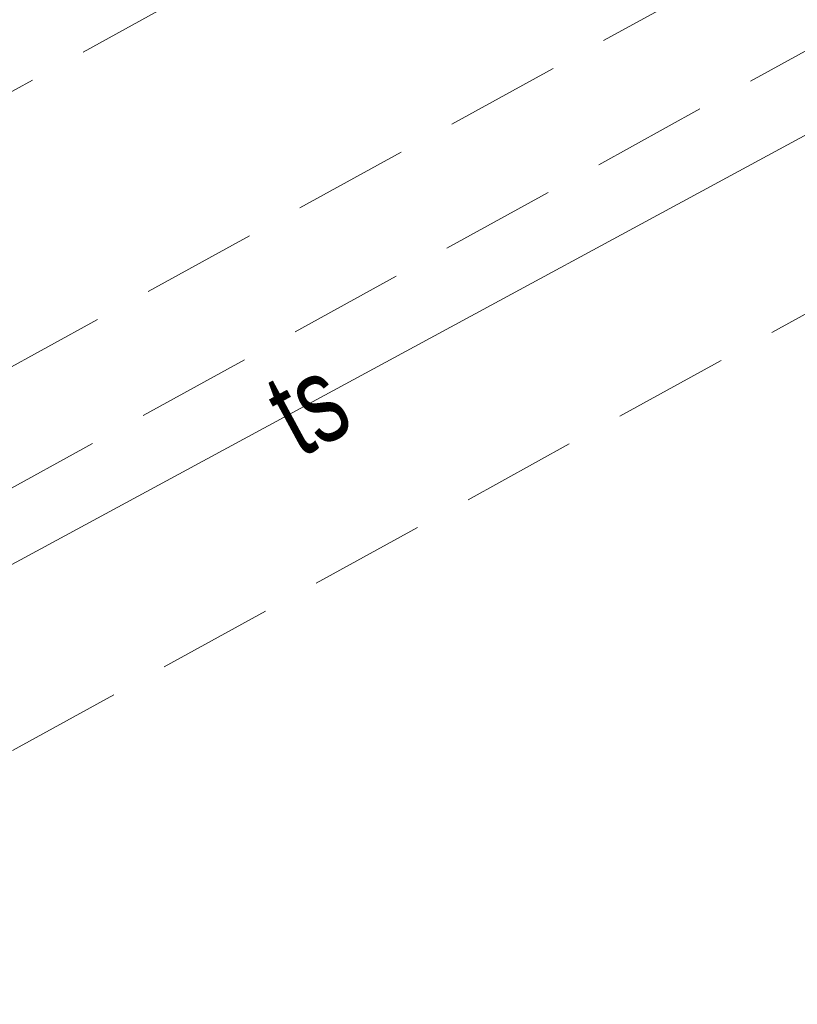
# Model space of a CAD drawing. Header units: metres. Extents: x 8440716 to 8446743, y 5883760 to 5887966.
# Tile 59 of 256: x 8442309 to 8442316, y 5885709 to 5885718. Entities that reach past the tile are written whole.
import ezdxf
from ezdxf.enums import TextEntityAlignment as Align

# ---------------------------------------------------------------- set-up
doc = ezdxf.new("R2010")
doc.units = ezdxf.units.M
doc.header["$MEASUREMENT"] = 0
doc.linetypes.add('1.0_0.5', pattern=[1.5, 1, -0.5])
for name, color, linetype in [('chodnik', 253, 'CONTINUOUS'), ('przewód telekomunikacyjny podziemny', 253, 'CONTINUOUS'), ('przewód telekomunikacyjny podziemny-Atr1', 253, 'CONTINUOUS')]:
    doc.layers.add(name, color=color, linetype=linetype)
doc.styles.get("Standard").update_dxf_attribs({"font": 'Working1250', "width": 0.75})

msp = doc.modelspace()

# ---------------------------------------------------------------- linework, layer by layer
at = {"layer": 'chodnik', "color": 253, "linetype": '1.0_0.5', "lineweight": 18, "flags": 128}
for points in [[(8442227.61, 5885673.02), (8442233.09, 5885675.53), (8442236.85, 5885677.26), (8442248.86, 5885682.85), (8442261.11, 5885688.95), (8442270.34, 5885693.7), (8442276.45, 5885696.95), (8442293.62, 5885706.31), (8442303.45, 5885711.71), (8442327.6, 5885725.01), (8442363.58, 5885744.79), (8442368.09, 5885747.26), (8442372.02, 5885749.46), (8442397.76, 5885763.64), (8442430.07, 5885781.43), (8442463.7, 5885799.91), (8442494.8, 5885816.96), (8442526.92, 5885834.71), (8442562.4, 5885854.15), (8442598.17, 5885873.84), (8442624.8, 5885888.46), (8442657.47, 5885906.45), (8442689.67, 5885924.19), (8442721.98, 5885941.97), (8442754.17, 5885959.73), (8442784.37, 5885976.3), (8442819.26, 5885995.45), (8442851.56, 5886013.23), (8442883.81, 5886030.99), (8442916.35, 5886048.87), (8442948.54, 5886066.59), (8442981.18, 5886084.55), (8443014.82, 5886103.01), (8443046.03, 5886120.16), (8443078.59, 5886138.04), (8443110.9, 5886155.85), (8443143.39, 5886173.76), (8443159.31, 5886182.54), (8443160.3, 5886182.95), (8443161.61, 5886183.38), (8443162.98, 5886183.6), (8443164.51, 5886183.65), (8443166.42, 5886183.54), (8443168.06, 5886183.45), (8443169.47, 5886183.69), (8443170.89, 5886184.19), (8443171.98, 5886184.78), (8443172.73, 5886185.26), (8443170.6, 5886186.43), (8443170.05, 5886186.13), (8443169.27, 5886185.79), (8443168.01, 5886185.54), (8443167.07, 5886185.56), (8443165.25, 5886185.7), (8443164.04, 5886185.74), (8443161.85, 5886185.52), (8443160.12, 5886185.08), (8443158.24, 5886184.31), (8443142.4, 5886175.6), (8443109.88, 5886157.66), (8443077.69, 5886139.94), (8443045.06, 5886121.98), (8443013.59, 5886104.73), (8442980.22, 5886086.4), (8442947.47, 5886068.38), (8442915.51, 5886050.79), (8442882.83, 5886032.85), (8442850.52, 5886015.03), (8442818.06, 5885997.17), (8442783.41, 5885978.14), (8442753.19, 5885961.54), (8442720.93, 5885943.74), (8442688.63, 5885925.96), (8442656.38, 5885908.21), (8442623.77, 5885890.25), (8442597.12, 5885875.63), (8442561.4, 5885855.99), (8442525.99, 5885836.53), (8442493.98, 5885818.86), (8442462.78, 5885801.76), (8442428.98, 5885783.14), (8442396.7, 5885765.42), (8442371.04, 5885751.28), (8442367.47, 5885749.33), (8442367.16, 5885749.31), (8442366.9, 5885749.46), (8442366.56, 5885750.02), (8442366.18, 5885750.8), (8442364.41, 5885749.81), (8442364.38, 5885749.25), (8442364.01, 5885748.06), (8442363.55, 5885747.4), (8442362.78, 5885746.73), (8442326.54, 5885726.81), (8442302.36, 5885713.49), (8442292.58, 5885708.1), (8442275.43, 5885698.75), (8442269.39, 5885695.57), (8442260.19, 5885690.78), (8442247.99, 5885684.71), (8442235.85, 5885679.08), (8442232.06, 5885677.37), (8442227.97, 5885675.56), (8442221.94, 5885672.89), (8442216.5, 5885670.61), (8442206.12, 5885666.35), (8442201.41, 5885664.48), (8442190.06, 5885660.16), (8442169.76, 5885652.89), (8442167.35, 5885652.25), (8442161.2, 5885650.61), (8442161.7, 5885648.68), (8442170.42, 5885650.93), (8442190.78, 5885658.22), (8442202.03, 5885662.53), (8442207.06, 5885664.47), (8442217.19, 5885668.66), (8442223.87, 5885671.41)], [(8442398.23, 5885762.83), (8442372.93, 5885748.87), (8442372.02, 5885749.46), (8442368.09, 5885747.26), (8442368.08, 5885746.24), (8442363.93, 5885743.94), (8442328.04, 5885724.2), (8442303.92, 5885710.92), (8442294.03, 5885705.48), (8442276.91, 5885696.15), (8442270.65, 5885692.84), (8442261.52, 5885688.13), (8442249.29, 5885682.04), (8442237.27, 5885676.4), (8442233.82, 5885674.86), (8442227.91, 5885672.18), (8442228.68, 5885670.34), (8442234.79, 5885673.06), (8442238.21, 5885674.64), (8442250.22, 5885680.25), (8442262.44, 5885686.36), (8442271.35, 5885690.96), (8442277.86, 5885694.39), (8442295.07, 5885703.76), (8442305.02, 5885709.25), (8442328.98, 5885722.44), (8442364.79, 5885742.15), (8442399.21, 5885760.98), (8442431.58, 5885778.77), (8442465.05, 5885797.22), (8442495.8, 5885814.05), (8442518.04, 5885826.35), (8442520.13, 5885827.5), (8442528.37, 5885832.06), (8442563.43, 5885851.44), (8442599.47, 5885871.24), (8442625.94, 5885885.78), (8442658.84, 5885903.89), (8442691.97, 5885922.16), (8442723.6, 5885939.55), (8442755.59, 5885957.15), (8442785.67, 5885973.69), (8442820.87, 5885992.99), (8442852.82, 5886010.6), (8442885.15, 5886028.42), (8442917.67, 5886046.28), (8442950.17, 5886064.15), (8442982.52, 5886081.96), (8443016.84, 5886100.81), (8443047.49, 5886117.63), (8443079.73, 5886135.39), (8443112.44, 5886153.39), (8443144.78, 5886171.19), (8443160.82, 5886179.99), (8443162.19, 5886180.5), (8443163.41, 5886180.72), (8443164.97, 5886180.7), (8443166.12, 5886180.47), (8443168.87, 5886179.82), (8443169.49, 5886179.73), (8443170.81, 5886179.74), (8443172.11, 5886180.07), (8443173.41, 5886180.59), (8443175.29, 5886181.7), (8443174.34, 5886182.75), (8443173.14, 5886183.92), (8443171.98, 5886184.78), (8443170.89, 5886184.19), (8443169.47, 5886183.69), (8443168.06, 5886183.45), (8443166.42, 5886183.54), (8443164.51, 5886183.65), (8443162.98, 5886183.6), (8443161.61, 5886183.38), (8443160.3, 5886182.95), (8443159.31, 5886182.54), (8443159.73, 5886181.73), (8443143.87, 5886172.95), (8443111.34, 5886155.04), (8443078.93, 5886137.17), (8443046.49, 5886119.33), (8443015.33, 5886102.26), (8442981.67, 5886083.71), (8442949, 5886065.77), (8442916.82, 5886048.03), (8442884.23, 5886030.14), (8442851.95, 5886012.33), (8442819.79, 5885994.66), (8442784.76, 5885975.43), (8442754.61, 5885958.89), (8442722.39, 5885941.13), (8442691.08, 5885923.91), (8442657.91, 5885905.62), (8442625.13, 5885887.6), (8442598.63, 5885873.01), (8442562.69, 5885853.33), (8442527.37, 5885833.89), (8442495.03, 5885816.03), (8442464.1, 5885799.05), (8442430.54, 5885780.59)]]:
    msp.add_lwpolyline(points, close=True, dxfattribs=at)
at = {"layer": 'przewód telekomunikacyjny podziemny', "color": 30, "linetype": 'Continuous', "lineweight": 18, "flags": 128}
msp.add_lwpolyline([(8442316.79, 5885717.27), (8442288.16, 5885701.78), (8442261.6, 5885687.5), (8442247.28, 5885680.22)], dxfattribs=at)

# ---------------------------------------------------------------- texts
at = {"layer": 'przewód telekomunikacyjny podziemny-Atr1', "color": 30, "width": 0.72}
msp.add_text('ts', height=0.75, rotation=28.414, dxfattribs=at).set_placement((8442311.44, 5885714.37), align=Align.MIDDLE_LEFT)

doc.saveas('drawing.dxf')
